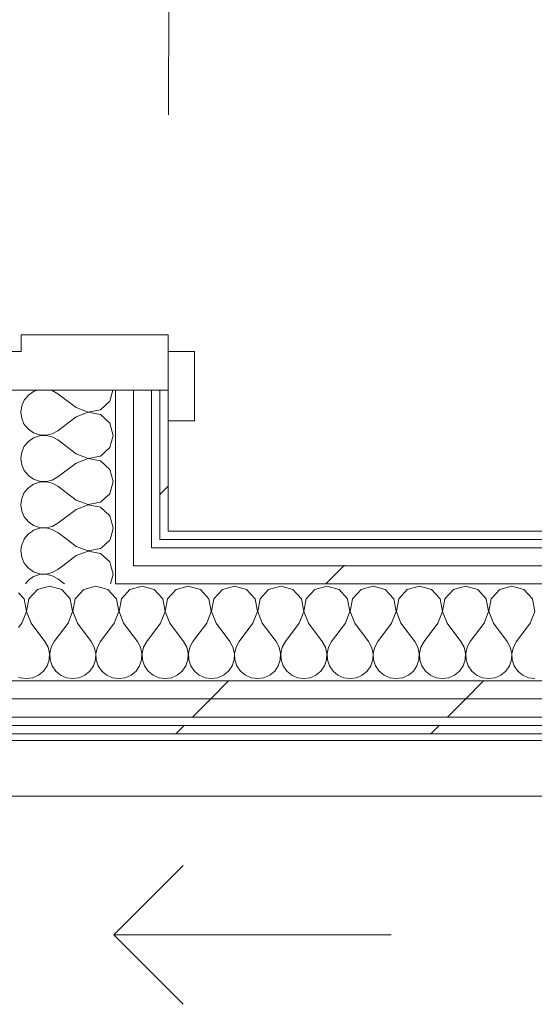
# Model space of a CAD drawing. Header units: millimetres. Extents: x -30280 to 19093, y -17460 to 4378.
# Tile 246 of 256: x 2662 to 3033, y -17460 to -16750. Entities that reach past the tile are written whole.
import ezdxf

# ---------------------------------------------------------------- set-up
doc = ezdxf.new("R2010")
doc.units = ezdxf.units.MM
doc.header["$MEASUREMENT"] = 0
doc.linetypes.add('Wipeout_Contour', pattern=[1000, 0, -1000])
for name, color, linetype in [('Nuevo_06_COT_Generals', 7, 'Continuous'), ('Nuevo_08_E_Envans secs', 7, 'Continuous'), ('Nuevo_12_FAÇ_Façana', 7, 'Continuous'), ('Nuevo_Puertas Archicad', 7, 'Continuous')]:
    doc.layers.add(name, color=color, linetype=linetype)
for name, color, linetype, lineweight in [('Nuevo_06_COT_Generals_Pluma_Nº__1', 7, 'Continuous', 5), ('Nuevo_08_E_Envans secs_Pluma_Nº__1', 7, 'Continuous', 5), ('Nuevo_12_FAÇ_Façana_Pluma_Nº__1', 7, 'Continuous', 5), ('Nuevo_Puertas Archicad_Pluma_Nº__1', 7, 'Continuous', 5)]:
    doc.layers.add(name, color=color, linetype=linetype, lineweight=lineweight)
for name, color, linetype, lineweight, true_color in [('Nuevo_08_E_Envans secs_Pluma_Nº__102', 7, 'Continuous', 5, 0xcccccc), ('Nuevo_08_E_Envans secs_Pluma_Nº__171', 171, 'Continuous', 13, 0xaaaaff), ('Nuevo_08_E_Envans secs_Pluma_Nº__177', 7, 'Continuous', 15, 0xf7e046), ('Nuevo_12_FAÇ_Façana_Pluma_Nº__102', 7, 'Continuous', 5, 0xcccccc), ('Nuevo_12_FAÇ_Façana_Pluma_Nº__171', 171, 'Continuous', 13, 0xaaaaff), ('Nuevo_12_FAÇ_Façana_Pluma_Nº__177', 7, 'Continuous', 15, 0xf7e046), ('Nuevo_Puertas Archicad_Pluma_Nº__3', 7, 'Continuous', 5, 0xa4a4a4)]:
    doc.layers.add(name, color=color, linetype=linetype, lineweight=lineweight, true_color=true_color)
doc.styles.add('Estilo_Generado_1', font='txt')
doc.dimstyles.new('Estilo_Generado__2', dxfattribs={"dimtxt": 100, "dimasz": 38, "dimexe": 0.18, "dimexo": 300, "dimgap": 0, "dimtad": 1, "dimlfac": 0.001, "dimzin": 0, "dimdsep": 46, "dimtxsty": 'Estilo_Generado_1', "dimblk": 'ARROWHEAD_2', "dimblk1": 'ARROWHEAD_2', "dimblk2": 'ARROWHEAD_2', "dimcen": 0.09, "dimclrd": 7, "dimclre": 7, "dimclrt": 7, "dimadec": 0, "dimazin": 0, "dimtfac": 1, "dimtdec": 4, "dimtmove": 0, "dimatfit": 3, "dimfxl": 0, "dimtolj": 1, "dimtzin": 0, "dimarcsym": 0})
pattern_1 = [(45, (0, 0), (-183.8478, 183.8478), [195, -65]), (45, (7e-14, 183.85), (-183.8478, 183.8478), [195, -65])]

# ---------------------------------------------------------------- blocks, each defined once
blk = doc.blocks.new('*X79')
at = {"layer": 'Nuevo_12_FAÇ_Façana_Pluma_Nº__102', "color": 254, "linetype": 'Continuous', "lineweight": 5, "true_color": 0xcccccc}
for p, q in [((2741.24, -17161.13), (2735.09, -17167.86)), ((2750, -17158.64), (2741.24, -17161.13)), ((2758.76, -17161.13), (2750, -17158.64)), ((2764.91, -17167.86), (2758.76, -17161.13)), ((2774.57, -17161.13), (2768.43, -17167.86)), ((2783.33, -17158.64), (2774.57, -17161.13)), ((2792.1, -17161.13), (2783.33, -17158.64)), ((2798.24, -17167.86), (2792.1, -17161.13)), ((2807.9, -17161.13), (2801.76, -17167.86)), ((2816.67, -17158.64), (2807.9, -17161.13)), ((2825.43, -17161.13), (2816.67, -17158.64)), ((2831.57, -17167.86), (2825.43, -17161.13)), ((2841.24, -17161.13), (2835.09, -17167.86)), ((2850, -17158.64), (2841.24, -17161.13)), ((2858.76, -17161.13), (2850, -17158.64)), ((2864.91, -17167.86), (2858.76, -17161.13)), ((2874.57, -17161.13), (2868.43, -17167.86)), ((2883.33, -17158.64), (2874.57, -17161.13)), ((2892.1, -17161.13), (2883.33, -17158.64)), ((2898.24, -17167.86), (2892.1, -17161.13)), ((2907.9, -17161.13), (2901.76, -17167.86)), ((2916.67, -17158.64), (2907.9, -17161.13)), ((2925.43, -17161.13), (2916.67, -17158.64)), ((2931.57, -17167.86), (2925.43, -17161.13)), ((2941.24, -17161.13), (2935.09, -17167.86)), ((2950, -17158.64), (2941.24, -17161.13)), ((2958.76, -17161.13), (2950, -17158.64)), ((2964.91, -17167.86), (2958.76, -17161.13)), ((2974.57, -17161.13), (2968.43, -17167.86)), ((2983.33, -17158.64), (2974.57, -17161.13)), ((2992.1, -17161.13), (2983.33, -17158.64)), ((2998.24, -17167.86), (2992.1, -17161.13)), ((3007.9, -17161.13), (3001.76, -17167.86)), ((3016.67, -17158.64), (3007.9, -17161.13)), ((3025.43, -17161.13), (3016.67, -17158.64)), ((3031.57, -17167.86), (3025.43, -17161.13)), ((2731.57, -17167.86), (2730.91, -17167.13)), ((2733.27, -17176.81), (2731.57, -17167.86)), ((2735.09, -17167.86), (2733.4, -17176.81)), ((2766.6, -17176.81), (2764.91, -17167.86)), ((2768.43, -17167.86), (2766.73, -17176.81)), ((2799.93, -17176.81), (2798.24, -17167.86)), ((2801.76, -17167.86), (2800.07, -17176.81)), ((2833.27, -17176.81), (2831.57, -17167.86)), ((2835.09, -17167.86), (2833.4, -17176.81)), ((2866.6, -17176.81), (2864.91, -17167.86)), ((2868.43, -17167.86), (2866.73, -17176.81)), ((2899.93, -17176.81), (2898.24, -17167.86)), ((2901.76, -17167.86), (2900.07, -17176.81)), ((2933.27, -17176.81), (2931.57, -17167.86)), ((2935.09, -17167.86), (2933.4, -17176.81)), ((2966.6, -17176.81), (2964.91, -17167.86)), ((2968.43, -17167.86), (2966.73, -17176.81)), ((2999.93, -17176.81), (2998.24, -17167.86)), ((3001.76, -17167.86), (3000.07, -17176.81)), ((3033.27, -17176.81), (3031.57, -17167.86)), ((2730.91, -17182.93), (2733.27, -17176.81)), ((2733.4, -17176.81), (2736.67, -17185.31)), ((2763.33, -17185.31), (2766.6, -17176.81)), ((2766.73, -17176.81), (2770, -17185.31)), ((2796.67, -17185.31), (2799.93, -17176.81)), ((2800.07, -17176.81), (2803.33, -17185.31)), ((2830, -17185.31), (2833.27, -17176.81)), ((2833.4, -17176.81), (2836.67, -17185.31)), ((2863.33, -17185.31), (2866.6, -17176.81)), ((2866.73, -17176.81), (2870, -17185.31)), ((2896.67, -17185.31), (2899.93, -17176.81)), ((2900.07, -17176.81), (2903.33, -17185.31)), ((2930, -17185.31), (2933.27, -17176.81)), ((2933.4, -17176.81), (2936.67, -17185.31)), ((2963.33, -17185.31), (2966.6, -17176.81)), ((2966.73, -17176.81), (2970, -17185.31)), ((2996.67, -17185.31), (2999.93, -17176.81)), ((3000.07, -17176.81), (3003.33, -17185.31)), ((3030, -17185.31), (3033.27, -17176.81)), ((2736.67, -17185.31), (2746.67, -17198.64)), ((2763.33, -17185.31), (2753.33, -17198.64)), ((2770, -17185.31), (2780, -17198.64)), ((2796.67, -17185.31), (2786.67, -17198.64)), ((2803.33, -17185.31), (2813.33, -17198.64)), ((2830, -17185.31), (2820, -17198.64)), ((2836.67, -17185.31), (2846.67, -17198.64)), ((2863.33, -17185.31), (2853.33, -17198.64)), ((2870, -17185.31), (2880, -17198.64)), ((2896.67, -17185.31), (2886.67, -17198.64)), ((2903.33, -17185.31), (2913.33, -17198.64)), ((2930, -17185.31), (2920, -17198.64)), ((2936.67, -17185.31), (2946.67, -17198.64)), ((2963.33, -17185.31), (2953.33, -17198.64)), ((2970, -17185.31), (2980, -17198.64)), ((2996.67, -17185.31), (2986.67, -17198.64)), ((3003.33, -17185.31), (3013.33, -17198.64)), ((3030, -17185.31), (3020, -17198.64)), ((2748.89, -17202.67), (2746.67, -17198.64)), ((2749.93, -17207.15), (2748.89, -17202.67)), ((2751.11, -17202.67), (2750.07, -17207.15)), ((2753.33, -17198.64), (2751.11, -17202.67)), ((2782.23, -17202.67), (2780, -17198.64)), ((2783.27, -17207.15), (2782.23, -17202.67)), ((2784.44, -17202.67), (2783.4, -17207.15)), ((2786.67, -17198.64), (2784.44, -17202.67)), ((2815.56, -17202.67), (2813.33, -17198.64)), ((2816.6, -17207.15), (2815.56, -17202.67)), ((2817.77, -17202.67), (2816.73, -17207.15)), ((2820, -17198.64), (2817.77, -17202.67)), ((2848.89, -17202.67), (2846.67, -17198.64)), ((2849.93, -17207.15), (2848.89, -17202.67)), ((2851.11, -17202.67), (2850.07, -17207.15)), ((2853.33, -17198.64), (2851.11, -17202.67)), ((2882.23, -17202.67), (2880, -17198.64)), ((2883.27, -17207.15), (2882.23, -17202.67)), ((2884.44, -17202.67), (2883.4, -17207.15)), ((2886.67, -17198.64), (2884.44, -17202.67)), ((2915.56, -17202.67), (2913.33, -17198.64)), ((2916.6, -17207.15), (2915.56, -17202.67)), ((2917.77, -17202.67), (2916.73, -17207.15)), ((2920, -17198.64), (2917.77, -17202.67)), ((2948.89, -17202.67), (2946.67, -17198.64)), ((2949.93, -17207.15), (2948.89, -17202.67)), ((2951.11, -17202.67), (2950.07, -17207.15)), ((2953.33, -17198.64), (2951.11, -17202.67)), ((2982.23, -17202.67), (2980, -17198.64)), ((2983.27, -17207.15), (2982.23, -17202.67)), ((2984.44, -17202.67), (2983.4, -17207.15)), ((2986.67, -17198.64), (2984.44, -17202.67)), ((3015.56, -17202.67), (3013.33, -17198.64)), ((3016.6, -17207.15), (3015.56, -17202.67)), ((3017.77, -17202.67), (3016.73, -17207.15)), ((3020, -17198.64), (3017.77, -17202.67)), ((2748.24, -17216.1), (2749.71, -17211.74)), ((2749.71, -17211.74), (2749.93, -17207.15)), ((2750.07, -17207.15), (2750.29, -17211.74)), ((2750.29, -17211.74), (2751.76, -17216.1)), ((2781.57, -17216.1), (2783.04, -17211.74)), ((2783.04, -17211.74), (2783.27, -17207.15)), ((2783.4, -17207.15), (2783.62, -17211.74)), ((2783.62, -17211.74), (2785.09, -17216.1)), ((2814.91, -17216.1), (2816.38, -17211.74)), ((2816.38, -17211.74), (2816.6, -17207.15)), ((2816.73, -17207.15), (2816.96, -17211.74)), ((2816.96, -17211.74), (2818.43, -17216.1)), ((2848.24, -17216.1), (2849.71, -17211.74)), ((2849.71, -17211.74), (2849.93, -17207.15)), ((2850.07, -17207.15), (2850.29, -17211.74)), ((2850.29, -17211.74), (2851.76, -17216.1)), ((2881.57, -17216.1), (2883.04, -17211.74)), ((2883.04, -17211.74), (2883.27, -17207.15)), ((2883.4, -17207.15), (2883.62, -17211.74)), ((2883.62, -17211.74), (2885.09, -17216.1)), ((2914.91, -17216.1), (2916.38, -17211.74)), ((2916.38, -17211.74), (2916.6, -17207.15)), ((2916.73, -17207.15), (2916.96, -17211.74)), ((2916.96, -17211.74), (2918.43, -17216.1)), ((2948.24, -17216.1), (2949.71, -17211.74)), ((2949.71, -17211.74), (2949.93, -17207.15)), ((2950.07, -17207.15), (2950.29, -17211.74)), ((2950.29, -17211.74), (2951.76, -17216.1)), ((2981.57, -17216.1), (2983.04, -17211.74)), ((2983.04, -17211.74), (2983.27, -17207.15)), ((2983.4, -17207.15), (2983.62, -17211.74)), ((2983.62, -17211.74), (2985.09, -17216.1)), ((3014.91, -17216.1), (3016.38, -17211.74)), ((3016.38, -17211.74), (3016.6, -17207.15)), ((3016.73, -17207.15), (3016.96, -17211.74)), ((3016.96, -17211.74), (3018.43, -17216.1)), ((2745.64, -17219.89), (2748.24, -17216.1)), ((2751.76, -17216.1), (2754.36, -17219.89)), ((2778.97, -17219.89), (2781.57, -17216.1)), ((2785.09, -17216.1), (2787.7, -17219.89)), ((2812.3, -17219.89), (2814.91, -17216.1)), ((2818.43, -17216.1), (2821.03, -17219.89)), ((2845.64, -17219.89), (2848.24, -17216.1)), ((2851.76, -17216.1), (2854.36, -17219.89)), ((2878.97, -17219.89), (2881.57, -17216.1)), ((2885.09, -17216.1), (2887.7, -17219.89)), ((2912.3, -17219.89), (2914.91, -17216.1)), ((2918.43, -17216.1), (2921.03, -17219.89)), ((2945.64, -17219.89), (2948.24, -17216.1)), ((2951.76, -17216.1), (2954.36, -17219.89)), ((2978.97, -17219.89), (2981.57, -17216.1)), ((2985.09, -17216.1), (2987.7, -17219.89)), ((3012.3, -17219.89), (3014.91, -17216.1)), ((3018.43, -17216.1), (3021.03, -17219.89)), ((2730.91, -17224.97), (2733.33, -17225.31)), ((2733.33, -17225.31), (2737.89, -17224.67)), ((2737.89, -17224.67), (2742.1, -17222.82)), ((2742.1, -17222.82), (2745.64, -17219.89)), ((2754.36, -17219.89), (2757.9, -17222.82)), ((2757.9, -17222.82), (2762.11, -17224.67)), ((2762.11, -17224.67), (2766.67, -17225.31)), ((2766.67, -17225.31), (2771.22, -17224.67)), ((2771.22, -17224.67), (2775.43, -17222.82)), ((2775.43, -17222.82), (2778.97, -17219.89)), ((2787.7, -17219.89), (2791.24, -17222.82)), ((2791.24, -17222.82), (2795.45, -17224.67)), ((2795.45, -17224.67), (2800, -17225.31)), ((2800, -17225.31), (2804.55, -17224.67)), ((2804.55, -17224.67), (2808.76, -17222.82)), ((2808.76, -17222.82), (2812.3, -17219.89)), ((2821.03, -17219.89), (2824.57, -17222.82)), ((2824.57, -17222.82), (2828.78, -17224.67)), ((2828.78, -17224.67), (2833.33, -17225.31)), ((2833.33, -17225.31), (2837.89, -17224.67)), ((2837.89, -17224.67), (2842.1, -17222.82)), ((2842.1, -17222.82), (2845.64, -17219.89)), ((2854.36, -17219.89), (2857.9, -17222.82)), ((2857.9, -17222.82), (2862.11, -17224.67)), ((2862.11, -17224.67), (2866.67, -17225.31)), ((2866.67, -17225.31), (2871.22, -17224.67)), ((2871.22, -17224.67), (2875.43, -17222.82)), ((2875.43, -17222.82), (2878.97, -17219.89)), ((2887.7, -17219.89), (2891.24, -17222.82)), ((2891.24, -17222.82), (2895.45, -17224.67)), ((2895.45, -17224.67), (2900, -17225.31)), ((2900, -17225.31), (2904.55, -17224.67)), ((2904.55, -17224.67), (2908.76, -17222.82)), ((2908.76, -17222.82), (2912.3, -17219.89)), ((2921.03, -17219.89), (2924.57, -17222.82)), ((2924.57, -17222.82), (2928.78, -17224.67)), ((2928.78, -17224.67), (2933.33, -17225.31)), ((2933.33, -17225.31), (2937.89, -17224.67)), ((2937.89, -17224.67), (2942.1, -17222.82)), ((2942.1, -17222.82), (2945.64, -17219.89)), ((2954.36, -17219.89), (2957.9, -17222.82)), ((2957.9, -17222.82), (2962.11, -17224.67)), ((2962.11, -17224.67), (2966.67, -17225.31)), ((2966.67, -17225.31), (2971.22, -17224.67)), ((2971.22, -17224.67), (2975.43, -17222.82)), ((2975.43, -17222.82), (2978.97, -17219.89)), ((2987.7, -17219.89), (2991.24, -17222.82)), ((2991.24, -17222.82), (2995.45, -17224.67)), ((2995.45, -17224.67), (3000, -17225.31)), ((3000, -17225.31), (3004.55, -17224.67)), ((3004.55, -17224.67), (3008.76, -17222.82)), ((3008.76, -17222.82), (3012.3, -17219.89)), ((3021.03, -17219.89), (3024.57, -17222.82)), ((3024.57, -17222.82), (3028.78, -17224.67)), ((3028.78, -17224.67), (3033.33, -17225.31))]:
    blk.add_line(p, q, dxfattribs=at)
blk = doc.blocks.new('*X81')
at = {"layer": 'Nuevo_12_FAÇ_Façana_Pluma_Nº__102', "color": 254, "linetype": 'Continuous', "lineweight": 5, "true_color": 0xcccccc}
for p, q in [((2674.57, -17161.13), (2668.43, -17167.86)), ((2683.33, -17158.64), (2674.57, -17161.13)), ((2692.1, -17161.13), (2683.33, -17158.64)), ((2698.24, -17167.86), (2692.1, -17161.13)), ((2707.9, -17161.13), (2701.76, -17167.86)), ((2716.67, -17158.64), (2707.9, -17161.13)), ((2725.43, -17161.13), (2716.67, -17158.64)), ((2730.91, -17167.13), (2725.43, -17161.13)), ((2664.91, -17167.86), (2660.91, -17163.48)), ((2666.6, -17176.81), (2664.91, -17167.86)), ((2668.43, -17167.86), (2666.73, -17176.81)), ((2699.93, -17176.81), (2698.24, -17167.86)), ((2701.76, -17167.86), (2700.07, -17176.81)), ((2663.33, -17185.31), (2666.6, -17176.81)), ((2666.73, -17176.81), (2670, -17185.31)), ((2696.67, -17185.31), (2699.93, -17176.81)), ((2700.07, -17176.81), (2703.33, -17185.31)), ((2730, -17185.31), (2730.91, -17182.93)), ((2663.33, -17185.31), (2660.91, -17188.54)), ((2670, -17185.31), (2680, -17198.64)), ((2696.67, -17185.31), (2686.67, -17198.64)), ((2703.33, -17185.31), (2713.33, -17198.64)), ((2730, -17185.31), (2720, -17198.64)), ((2682.23, -17202.67), (2680, -17198.64)), ((2683.27, -17207.15), (2682.23, -17202.67)), ((2684.44, -17202.67), (2683.4, -17207.15)), ((2686.67, -17198.64), (2684.44, -17202.67)), ((2715.56, -17202.67), (2713.33, -17198.64)), ((2716.6, -17207.15), (2715.56, -17202.67)), ((2717.77, -17202.67), (2716.73, -17207.15)), ((2720, -17198.64), (2717.77, -17202.67)), ((2681.57, -17216.1), (2683.04, -17211.74)), ((2683.04, -17211.74), (2683.27, -17207.15)), ((2683.4, -17207.15), (2683.62, -17211.74)), ((2683.62, -17211.74), (2685.09, -17216.1)), ((2714.91, -17216.1), (2716.38, -17211.74)), ((2716.38, -17211.74), (2716.6, -17207.15)), ((2716.73, -17207.15), (2716.96, -17211.74)), ((2716.96, -17211.74), (2718.43, -17216.1)), ((2678.97, -17219.89), (2681.57, -17216.1)), ((2685.09, -17216.1), (2687.7, -17219.89)), ((2712.3, -17219.89), (2714.91, -17216.1)), ((2718.43, -17216.1), (2721.03, -17219.89)), ((2660.91, -17224.15), (2662.11, -17224.67)), ((2662.11, -17224.67), (2666.67, -17225.31)), ((2666.67, -17225.31), (2671.22, -17224.67)), ((2671.22, -17224.67), (2675.43, -17222.82)), ((2675.43, -17222.82), (2678.97, -17219.89)), ((2687.7, -17219.89), (2691.24, -17222.82)), ((2691.24, -17222.82), (2695.45, -17224.67)), ((2695.45, -17224.67), (2700, -17225.31)), ((2700, -17225.31), (2704.55, -17224.67)), ((2704.55, -17224.67), (2708.76, -17222.82)), ((2708.76, -17222.82), (2712.3, -17219.89)), ((2721.03, -17219.89), (2724.57, -17222.82)), ((2724.57, -17222.82), (2728.78, -17224.67)), ((2728.78, -17224.67), (2730.91, -17224.97))]:
    blk.add_line(p, q, dxfattribs=at)
blk = doc.blocks.new('Puerta Corredera Exterior 27_2')
at = {"layer": 'Nuevo_Puertas Archicad', "linetype": 'Continuous', "lineweight": 0, "true_color": 0xffffff}
h = blk.add_hatch(dxfattribs=at)
h.set_pattern_fill('Hormigón_en_Masa_0001', style=0, pattern_type=2)
h.set_pattern_definition([(0, (0, 0), (0, 779.42), [48.75, -401.25]), (0, (225, 389.7), (0, 779.42), [48.75, -401.25]), (60, (0, 0), (-675, 389.7), [48.75, -401.25]), (60, (450, 0), (-675, 389.7), [48.75, -401.25]), (120, (48.75, 0), (675, 389.7), [48.75, -401.25]), (120, (498.75, 0), (675, 389.7), [48.75, -401.25]), (0, (0, 75), (0, 150), [0, -150, 0, -225]), (45, (75, 75), (-106.066, 106.066), [0, -112.5, 0, -187.5])])
h.paths.add_polyline_path([(460.2, 45), (460.2, 5), (2560.2, 5), (2560.2, 45)])
at = {"layer": 'Nuevo_Puertas Archicad_Pluma_Nº__1', "color": 7, "linetype": 'Continuous', "lineweight": 5}
for p, q in [((460.2, 45), (2560.2, 45)), ((2560.2, 5), (460.2, 5))]:
    blk.add_line(p, q, dxfattribs=at)
at = {"layer": 'Nuevo_Puertas Archicad_Pluma_Nº__3', "color": 253, "linetype": 'Continuous', "lineweight": 5, "true_color": 0xa4a4a4}
for p, q in [((1710.2, 145), (1660.2, 195)), ((1510.2, 145), (1710.2, 145)), ((1710.2, 145), (1660.2, 95))]:
    blk.add_line(p, q, dxfattribs=at)
blk = doc.blocks.new('Muro_60_1', base_point=(5828.89, -17264.98))
at = {"color": 254, "linetype": 'Wipeout_Contour', "lineweight": 0, "ltscale": 69597.473631}
blk.add_wipeout([(2768.91, -17118.98), (2768.91, -17124.98), (3389.84, -17124.98), (3389.84, -17118.98)], dxfattribs=at).dxf.layer = 'Nuevo_12_FAÇ_Façana'
at = {"color": 254, "linetype": 'Wipeout_Contour', "lineweight": 0, "ltscale": 69654.667037}
blk.add_wipeout([(2756.91, -17143.98), (3389.84, -17143.98), (3389.84, -17130.98), (2756.91, -17130.98)], dxfattribs=at).dxf.layer = 'Nuevo_12_FAÇ_Façana'
at = {"color": 254, "linetype": 'Wipeout_Contour', "lineweight": 0, "ltscale": 69742.432847}
blk.add_wipeout([(778.89, -17258.98), (778.89, -17264.98), (3389.84, -17264.98), (3389.84, -17258.98)], dxfattribs=at).dxf.layer = 'Nuevo_12_FAÇ_Façana'
at = {"layer": 'Nuevo_12_FAÇ_Façana_Pluma_Nº__171', "linetype": 'Continuous', "lineweight": 13, "true_color": 0xaaaaff}
h = blk.add_hatch(dxfattribs=at)
h.set_pattern_fill('Panellat_HPL_0001', color=161, style=0, pattern_type=2)
h.set_pattern_definition(pattern_1)
h.paths.add_polyline_path([(2768.91, -17118.98), (2768.91, -17124.98), (3389.84, -17124.98), (3389.84, -17118.98)])
h = blk.add_hatch(dxfattribs=at)
h.set_pattern_fill('Panellat_HPL_0001', color=161, style=0, pattern_type=2)
h.set_pattern_definition(pattern_1)
h.paths.add_polyline_path([(778.89, -17258.98), (778.89, -17264.98), (3389.84, -17264.98), (3389.84, -17258.98)])
at = {"layer": 'Nuevo_12_FAÇ_Façana_Pluma_Nº__177', "linetype": 'Continuous', "lineweight": 15, "true_color": 0xf7e046}
h = blk.add_hatch(dxfattribs=at)
h.set_pattern_fill('Panellat_HPL_0001', color=53, style=0, pattern_type=2)
h.set_pattern_definition(pattern_1)
h.paths.add_polyline_path([(2756.91, -17143.98), (3389.84, -17143.98), (3389.84, -17130.98), (2756.91, -17130.98)])
at = {"layer": 'Nuevo_12_FAÇ_Façana_Pluma_Nº__1', "color": 7, "linetype": 'Continuous', "lineweight": 5}
blk.add_line((3389.84, -17258.98), (778.89, -17258.98), dxfattribs=at)
at = {"layer": 'Nuevo_12_FAÇ_Façana_Pluma_Nº__1', "color": 7, "linetype": 'Continuous', "lineweight": 5, "flags": 128}
blk.add_lwpolyline([(778.89, -17264.98), (3389.84, -17264.98)], dxfattribs=at)
at = {"color": 254, "linetype": 'Wipeout_Contour', "lineweight": 0, "ltscale": 69375.769284}
blk.add_wipeout([(2762.91, -17124.98), (2768.91, -17124.98), (2768.91, -17118.98), (2762.91, -17118.98)], dxfattribs=at).dxf.layer = 'Nuevo_12_FAÇ_Façana'
at = {"color": 254, "linetype": 'Wipeout_Contour', "lineweight": 0, "ltscale": 69427.128763}
blk.add_wipeout([(2743.91, -17143.98), (2756.91, -17143.98), (2756.91, -17130.98), (2743.91, -17130.98)], dxfattribs=at).dxf.layer = 'Nuevo_12_FAÇ_Façana'
at = {"layer": 'Nuevo_12_FAÇ_Façana_Pluma_Nº__171', "linetype": 'Continuous', "lineweight": 13, "true_color": 0xaaaaff}
h = blk.add_hatch(dxfattribs=at)
h.set_pattern_fill('Panellat_HPL_0001', color=161, style=0, pattern_type=2)
h.set_pattern_definition(pattern_1)
h.paths.add_polyline_path([(2762.91, -17124.98), (2768.91, -17124.98), (2768.91, -17118.98), (2762.91, -17118.98)])
at = {"layer": 'Nuevo_12_FAÇ_Façana_Pluma_Nº__177', "linetype": 'Continuous', "lineweight": 15, "true_color": 0xf7e046}
h = blk.add_hatch(dxfattribs=at)
h.set_pattern_fill('Panellat_HPL_0001', color=53, style=0, pattern_type=2)
h.set_pattern_definition(pattern_1)
h.paths.add_polyline_path([(2743.91, -17143.98), (2756.91, -17143.98), (2756.91, -17130.98), (2743.91, -17130.98)])
at = {"layer": 'Nuevo_12_FAÇ_Façana_Pluma_Nº__1', "color": 7, "linetype": 'Continuous', "lineweight": 5}
for p, q in [((2762.91, -17124.98), (2762.91, -17118.98)), ((2756.91, -17130.98), (2756.91, -17124.98)), ((3389.84, -17124.98), (2762.91, -17124.98)), ((3389.84, -17130.98), (2756.91, -17130.98))]:
    blk.add_line(p, q, dxfattribs=at)
at = {"layer": 'Nuevo_12_FAÇ_Façana_Pluma_Nº__1', "color": 7, "linetype": 'Continuous', "lineweight": 5, "flags": 128}
blk.add_lwpolyline([(3389.84, -17118.98), (2768.91, -17118.98)], dxfattribs=at)
at = {"color": 254, "linetype": 'Wipeout_Contour', "lineweight": 0, "ltscale": 69701.726453}
blk.add_wipeout([(2743.91, -17156.98), (3389.84, -17156.98), (3389.84, -17143.98), (2743.91, -17143.98)], dxfattribs=at).dxf.layer = 'Nuevo_12_FAÇ_Façana'
at = {"layer": 'Nuevo_12_FAÇ_Façana_Pluma_Nº__177', "linetype": 'Continuous', "lineweight": 15, "true_color": 0xf7e046}
h = blk.add_hatch(dxfattribs=at)
h.set_pattern_fill('Panellat_HPL_0001', color=53, style=0, pattern_type=2)
h.set_pattern_definition(pattern_1)
h.paths.add_polyline_path([(2743.91, -17156.98), (3389.84, -17156.98), (3389.84, -17143.98), (2743.91, -17143.98)])
at = {"color": 254, "linetype": 'Wipeout_Contour', "lineweight": 0, "ltscale": 69470.257191}
blk.add_wipeout([(2730.91, -17156.98), (2743.91, -17156.98), (2743.91, -17143.98), (2730.91, -17143.98)], dxfattribs=at).dxf.layer = 'Nuevo_12_FAÇ_Façana'
at = {"layer": 'Nuevo_12_FAÇ_Façana_Pluma_Nº__177', "linetype": 'Continuous', "lineweight": 15, "true_color": 0xf7e046}
h = blk.add_hatch(dxfattribs=at)
h.set_pattern_fill('Panellat_HPL_0001', color=53, style=0, pattern_type=2)
h.set_pattern_definition(pattern_1)
h.paths.add_polyline_path([(2730.91, -17156.98), (2743.91, -17156.98), (2743.91, -17143.98), (2730.91, -17143.98)])
at = {"layer": 'Nuevo_12_FAÇ_Façana_Pluma_Nº__1', "color": 7, "linetype": 'Continuous', "lineweight": 5}
for p, q in [((2743.91, -17143.98), (2743.91, -17130.98)), ((2730.91, -17156.98), (2730.91, -17143.98)), ((3389.84, -17143.98), (2743.91, -17143.98)), ((3389.84, -17156.98), (2730.91, -17156.98))]:
    blk.add_line(p, q, dxfattribs=at)
at = {"layer": 'Nuevo_12_FAÇ_Façana', "color": 7, "lineweight": 20}
for name in ['*X81', '*X79']:
    blk.add_blockref(name, (0, 0), dxfattribs=at)
at = {"color": 254, "linetype": 'Wipeout_Contour', "lineweight": 0, "ltscale": 69629.560985}
blk.add_wipeout([(778.89, -17226.98), (778.89, -17239.98), (3389.84, -17239.98), (3389.84, -17226.98)], dxfattribs=at).dxf.layer = 'Nuevo_12_FAÇ_Façana'
at = {"layer": 'Nuevo_12_FAÇ_Façana_Pluma_Nº__177', "linetype": 'Continuous', "lineweight": 15, "true_color": 0xf7e046}
h = blk.add_hatch(dxfattribs=at)
h.set_pattern_fill('Panellat_HPL_0001', color=53, style=0, pattern_type=2)
h.set_pattern_definition(pattern_1)
h.paths.add_polyline_path([(778.89, -17226.98), (778.89, -17239.98), (3389.84, -17239.98), (3389.84, -17226.98)])
at = {"layer": 'Nuevo_12_FAÇ_Façana_Pluma_Nº__1', "color": 7, "linetype": 'Continuous', "lineweight": 5}
blk.add_line((3389.84, -17226.98), (778.89, -17226.98), dxfattribs=at)
at = {"color": 254, "linetype": 'Wipeout_Contour', "lineweight": 0, "ltscale": 69681.046029}
blk.add_wipeout([(778.89, -17239.98), (778.89, -17252.98), (3389.84, -17252.98), (3389.84, -17239.98)], dxfattribs=at).dxf.layer = 'Nuevo_12_FAÇ_Façana'
at = {"layer": 'Nuevo_12_FAÇ_Façana_Pluma_Nº__177', "linetype": 'Continuous', "lineweight": 15, "true_color": 0xf7e046}
h = blk.add_hatch(dxfattribs=at)
h.set_pattern_fill('Panellat_HPL_0001', color=53, style=0, pattern_type=2)
h.set_pattern_definition(pattern_1)
h.paths.add_polyline_path([(778.89, -17239.98), (778.89, -17252.98), (3389.84, -17252.98), (3389.84, -17239.98)])
at = {"layer": 'Nuevo_12_FAÇ_Façana_Pluma_Nº__1', "color": 7, "linetype": 'Continuous', "lineweight": 5}
for p, q in [((3389.84, -17239.98), (778.89, -17239.98)), ((3389.84, -17252.98), (778.89, -17252.98))]:
    blk.add_line(p, q, dxfattribs=at)
at = {"layer": 'Nuevo_Puertas Archicad', "color": 253, "linetype": 'Continuous', "lineweight": 5, "true_color": 0xa4a4a6, "zscale": 1000, "rotation": 180}
blk.add_blockref('Puerta Corredera Exterior 27_2', (4439.84, -17264.98), dxfattribs=at)
blk = doc.blocks.new('*X133')
at = {"layer": 'Nuevo_08_E_Envans secs_Pluma_Nº__102', "color": 254, "linetype": 'Continuous', "lineweight": 5, "true_color": 0xcccccc}
for p, q in [((2670.99, -17118.98), (2668, -17121.03)), ((2689.25, -17120), (2687.39, -17118.98)), ((2695.88, -17124.98), (2689.25, -17120)), ((2726.89, -17124.98), (2728.59, -17118.98)), ((2665.07, -17124.57), (2664.89, -17124.98)), ((2668, -17121.03), (2665.07, -17124.57))]:
    blk.add_line(p, q, dxfattribs=at)
blk = doc.blocks.new('*X134')
at = {"layer": 'Nuevo_08_E_Envans secs_Pluma_Nº__102', "color": 254, "linetype": 'Continuous', "lineweight": 5, "true_color": 0xcccccc}
for p, q in [((2664.89, -17124.98), (2663.21, -17128.78)), ((2702.58, -17130), (2695.88, -17124.98)), ((2720.69, -17130.98), (2726.76, -17125.43)), ((2726.76, -17125.43), (2726.89, -17124.98)), ((2663.21, -17128.78), (2662.91, -17130.98)), ((2702.58, -17130), (2705.12, -17130.98))]:
    blk.add_line(p, q, dxfattribs=at)
blk = doc.blocks.new('*X135')
at = {"layer": 'Nuevo_08_E_Envans secs_Pluma_Nº__102', "color": 254, "linetype": 'Continuous', "lineweight": 5, "true_color": 0xcccccc}
for p, q in [((2662.91, -17130.98), (2662.58, -17133.33)), ((2662.58, -17133.33), (2663.21, -17137.89)), ((2711.08, -17133.4), (2702.58, -17136.67)), ((2705.12, -17130.98), (2711.08, -17133.27)), ((2711.08, -17133.27), (2720.03, -17131.57)), ((2720.03, -17135.09), (2711.08, -17133.4)), ((2720.03, -17131.57), (2720.69, -17130.98)), ((2663.21, -17137.89), (2665.07, -17142.1)), ((2702.58, -17136.67), (2692.83, -17143.98)), ((2726.76, -17141.24), (2720.03, -17135.09)), ((2727.53, -17143.98), (2726.76, -17141.24)), ((2665.07, -17142.1), (2666.63, -17143.98))]:
    blk.add_line(p, q, dxfattribs=at)
blk = doc.blocks.new('*X136')
at = {"layer": 'Nuevo_08_E_Envans secs_Pluma_Nº__102', "color": 254, "linetype": 'Continuous', "lineweight": 5, "true_color": 0xcccccc}
for p, q in [((2666.63, -17143.98), (2668, -17145.64)), ((2668, -17145.64), (2671.79, -17148.24)), ((2671.79, -17148.24), (2676.15, -17149.71)), ((2685.22, -17148.89), (2689.25, -17146.67)), ((2692.83, -17143.98), (2689.25, -17146.67)), ((2729.25, -17150), (2727.53, -17143.98)), ((2668, -17154.36), (2665.84, -17156.98)), ((2671.79, -17151.76), (2668, -17154.36)), ((2676.15, -17150.29), (2671.79, -17151.76)), ((2676.15, -17149.71), (2680.74, -17149.93)), ((2680.74, -17150.07), (2676.15, -17150.29)), ((2680.74, -17149.93), (2685.22, -17148.89)), ((2685.22, -17151.11), (2680.74, -17150.07)), ((2689.25, -17153.33), (2685.22, -17151.11)), ((2694.1, -17156.98), (2689.25, -17153.33)), ((2727.26, -17156.98), (2729.25, -17150))]:
    blk.add_line(p, q, dxfattribs=at)
blk = doc.blocks.new('*X141')
at = {"layer": 'Nuevo_08_E_Envans secs_Pluma_Nº__102', "color": 254, "linetype": 'Continuous', "lineweight": 5, "true_color": 0xcccccc}
for p, q in [((2671.79, -17018.43), (2668, -17021.03)), ((2674.61, -17017.48), (2671.79, -17018.43)), ((2685.22, -17017.77), (2683.94, -17017.48)), ((2689.25, -17020), (2685.22, -17017.77)), ((2702.58, -17030), (2689.25, -17020)), ((2726.76, -17025.43), (2729.02, -17017.48)), ((2665.07, -17024.57), (2663.21, -17028.78)), ((2668, -17021.03), (2665.07, -17024.57)), ((2720.03, -17031.57), (2726.76, -17025.43)), ((2663.21, -17028.78), (2662.58, -17033.33)), ((2662.58, -17033.33), (2663.21, -17037.89)), ((2702.58, -17030), (2711.08, -17033.27)), ((2711.08, -17033.4), (2702.58, -17036.67)), ((2711.08, -17033.27), (2720.03, -17031.57)), ((2720.03, -17035.09), (2711.08, -17033.4)), ((2663.21, -17037.89), (2665.07, -17042.1)), ((2665.07, -17042.1), (2668, -17045.64)), ((2702.58, -17036.67), (2689.25, -17046.67)), ((2726.76, -17041.24), (2720.03, -17035.09)), ((2729.25, -17050), (2726.76, -17041.24)), ((2668, -17045.64), (2671.79, -17048.24)), ((2671.79, -17048.24), (2676.15, -17049.71)), ((2680.74, -17049.93), (2685.22, -17048.89)), ((2685.22, -17048.89), (2689.25, -17046.67)), ((2668, -17054.36), (2665.07, -17057.9)), ((2671.79, -17051.76), (2668, -17054.36)), ((2676.15, -17050.29), (2671.79, -17051.76)), ((2676.15, -17049.71), (2680.74, -17049.93)), ((2680.74, -17050.07), (2676.15, -17050.29)), ((2685.22, -17051.11), (2680.74, -17050.07)), ((2689.25, -17053.33), (2685.22, -17051.11)), ((2702.58, -17063.33), (2689.25, -17053.33)), ((2726.76, -17058.76), (2729.25, -17050)), ((2663.21, -17062.11), (2662.58, -17066.67)), ((2665.07, -17057.9), (2663.21, -17062.11)), ((2702.58, -17063.33), (2711.08, -17066.6)), ((2720.03, -17064.91), (2726.76, -17058.76)), ((2662.58, -17066.67), (2663.21, -17071.22)), ((2702.58, -17070), (2689.25, -17080)), ((2711.08, -17066.73), (2702.58, -17070)), ((2711.08, -17066.6), (2720.03, -17064.91)), ((2720.03, -17068.43), (2711.08, -17066.73)), ((2726.76, -17074.57), (2720.03, -17068.43)), ((2663.21, -17071.22), (2665.07, -17075.43)), ((2665.07, -17075.43), (2668, -17078.97)), ((2729.25, -17083.33), (2726.76, -17074.57)), ((2668, -17078.97), (2671.79, -17081.57)), ((2671.79, -17081.57), (2676.15, -17083.04)), ((2676.15, -17083.62), (2671.79, -17085.09)), ((2676.15, -17083.04), (2680.74, -17083.27)), ((2680.74, -17083.4), (2676.15, -17083.62)), ((2680.74, -17083.27), (2685.22, -17082.23)), ((2685.22, -17084.44), (2680.74, -17083.4)), ((2685.22, -17082.23), (2689.25, -17080)), ((2689.25, -17086.67), (2685.22, -17084.44)), ((2726.76, -17092.1), (2729.25, -17083.33)), ((2665.07, -17091.24), (2663.21, -17095.45)), ((2668, -17087.7), (2665.07, -17091.24)), ((2671.79, -17085.09), (2668, -17087.7)), ((2702.58, -17096.67), (2689.25, -17086.67)), ((2663.21, -17095.45), (2662.58, -17100)), ((2702.58, -17096.67), (2711.08, -17099.93)), ((2711.08, -17099.93), (2720.03, -17098.24)), ((2720.03, -17098.24), (2726.76, -17092.1)), ((2662.58, -17100), (2663.21, -17104.55)), ((2663.21, -17104.55), (2665.07, -17108.76)), ((2702.58, -17103.33), (2689.25, -17113.33)), ((2711.08, -17100.07), (2702.58, -17103.33)), ((2720.03, -17101.76), (2711.08, -17100.07)), ((2726.76, -17107.9), (2720.03, -17101.76)), ((2665.07, -17108.76), (2668, -17112.3)), ((2668, -17112.3), (2671.79, -17114.91)), ((2729.25, -17116.67), (2726.76, -17107.9)), ((2671.79, -17118.43), (2670.99, -17118.98)), ((2671.79, -17114.91), (2676.15, -17116.38)), ((2676.15, -17116.96), (2671.79, -17118.43)), ((2676.15, -17116.38), (2680.74, -17116.6)), ((2680.74, -17116.73), (2676.15, -17116.96)), ((2680.74, -17116.6), (2685.22, -17115.56)), ((2685.22, -17117.77), (2680.74, -17116.73)), ((2685.22, -17115.56), (2689.25, -17113.33)), ((2687.39, -17118.98), (2685.22, -17117.77)), ((2728.59, -17118.98), (2729.25, -17116.67))]:
    blk.add_line(p, q, dxfattribs=at)
blk = doc.blocks.new('Puerta 27_7')
at = {"layer": 'Nuevo_Puertas Archicad_Pluma_Nº__1', "color": 7, "linetype": 'Continuous', "lineweight": 5}
for p, q in [((522, 0), (522, -40)), ((550, -146), (550, 0)), ((522, -40), (510, -40)), ((510, -40), (510, -146)), ((550, -38), (550, -108)), ((550, -38), (550, -108)), ((550, -108), (550, -121)), ((550, -108), (550, -121)), ((550, -121), (550, -134)), ((550, -121), (550, -134)), ((550, -134), (550, -140)), ((550, -134), (550, -140)), ((550, -140), (550, -146)), ((550, -140), (550, -146)), ((510, -146), (550, -146)), ((522, -146), (572, -146)), ((522, -165), (522, -146)), ((550, -146), (572, -146)), ((550, -146), (572, -146)), ((572, -146), (572, -165)), ((572, -165), (522, -165))]:
    blk.add_line(p, q, dxfattribs=at)
blk = doc.blocks.new('Muro_64_1', base_point=(2622.91, -17264.98))
at = {"layer": 'Nuevo_08_E_Envans secs', "color": 7, "lineweight": 20}
blk.add_blockref('*X134', (0, 0), dxfattribs=at)
at = {"color": 254, "linetype": 'Wipeout_Contour', "lineweight": 0, "ltscale": 69163.538736}
blk.add_wipeout([(2762.91, -17118.98), (2768.91, -17118.98), (2768.91, -17017.48), (2762.91, -17017.48)], dxfattribs=at).dxf.layer = 'Nuevo_08_E_Envans secs'
at = {"color": 254, "linetype": 'Wipeout_Contour', "lineweight": 0, "ltscale": 69365.912682}
blk.add_wipeout([(2743.91, -17124.98), (2756.91, -17124.98), (2756.91, -17118.98), (2743.91, -17118.98)], dxfattribs=at).dxf.layer = 'Nuevo_08_E_Envans secs'
at = {"layer": 'Nuevo_08_E_Envans secs_Pluma_Nº__171', "linetype": 'Continuous', "lineweight": 13, "true_color": 0xaaaaff}
h = blk.add_hatch(dxfattribs=at)
h.set_pattern_fill('Panellat_HPL_0001', color=161, style=0, pattern_type=2)
h.set_pattern_definition(pattern_1)
h.paths.add_polyline_path([(2762.91, -17118.98), (2768.91, -17118.98), (2768.91, -17017.48), (2762.91, -17017.48)])
at = {"layer": 'Nuevo_08_E_Envans secs_Pluma_Nº__177', "linetype": 'Continuous', "lineweight": 15, "true_color": 0xf7e046}
h = blk.add_hatch(dxfattribs=at)
h.set_pattern_fill('Panellat_HPL_0001', color=53, style=0, pattern_type=2)
h.set_pattern_definition(pattern_1)
h.paths.add_polyline_path([(2743.91, -17124.98), (2756.91, -17124.98), (2756.91, -17118.98), (2743.91, -17118.98)])
at = {"layer": 'Nuevo_08_E_Envans secs_Pluma_Nº__1', "color": 7, "linetype": 'Continuous', "lineweight": 5}
for p, q in [((2762.91, -17118.98), (2762.91, -17017.48)), ((2762.91, -17017.48), (2768.91, -17017.48)), ((2768.91, -17017.48), (2768.91, -17039.48))]:
    blk.add_line(p, q, dxfattribs=at)
at = {"layer": 'Nuevo_08_E_Envans secs_Pluma_Nº__1', "color": 7, "linetype": 'Continuous', "lineweight": 5, "flags": 128}
blk.add_lwpolyline([(2768.91, -17118.98), (2768.91, -17017.48)], dxfattribs=at)
at = {"layer": 'Nuevo_12_FAÇ_Façana_Pluma_Nº__1', "color": 7, "linetype": 'Continuous', "lineweight": 5}
blk.add_line((2762.91, -17124.98), (2762.91, -17118.98), dxfattribs=at)
at = {"color": 254, "linetype": 'Wipeout_Contour', "lineweight": 0, "ltscale": 69357.684322}
blk.add_wipeout([(2730.91, -17124.98), (2743.91, -17124.98), (2743.91, -17118.98), (2730.91, -17118.98)], dxfattribs=at).dxf.layer = 'Nuevo_08_E_Envans secs'
at = {"layer": 'Nuevo_08_E_Envans secs_Pluma_Nº__177', "linetype": 'Continuous', "lineweight": 15, "true_color": 0xf7e046}
h = blk.add_hatch(dxfattribs=at)
h.set_pattern_fill('Panellat_HPL_0001', color=53, style=0, pattern_type=2)
h.set_pattern_definition(pattern_1)
h.paths.add_polyline_path([(2730.91, -17124.98), (2743.91, -17124.98), (2743.91, -17118.98), (2730.91, -17118.98)])
at = {"layer": 'Nuevo_08_E_Envans secs', "color": 7, "lineweight": 20}
blk.add_blockref('*X133', (0, 0), dxfattribs=at)
at = {"color": 254, "linetype": 'Wipeout_Contour', "lineweight": 0, "ltscale": 69153.651791}
blk.add_wipeout([(2743.91, -17118.98), (2756.91, -17118.98), (2756.91, -17017.48), (2743.91, -17017.48)], dxfattribs=at).dxf.layer = 'Nuevo_08_E_Envans secs'
at = {"color": 254, "linetype": 'Wipeout_Contour', "lineweight": 0, "ltscale": 69389.609003}
blk.add_wipeout([(2743.91, -17130.98), (2756.91, -17130.98), (2756.91, -17124.98), (2743.91, -17124.98)], dxfattribs=at).dxf.layer = 'Nuevo_08_E_Envans secs'
at = {"layer": 'Nuevo_08_E_Envans secs_Pluma_Nº__177', "linetype": 'Continuous', "lineweight": 15, "true_color": 0xf7e046}
h = blk.add_hatch(dxfattribs=at)
h.set_pattern_fill('Panellat_HPL_0001', color=53, style=0, pattern_type=2)
h.set_pattern_definition(pattern_1)
h.paths.add_polyline_path([(2743.91, -17118.98), (2756.91, -17118.98), (2756.91, -17017.48), (2743.91, -17017.48)])
h = blk.add_hatch(dxfattribs=at)
h.set_pattern_fill('Panellat_HPL_0001', color=53, style=0, pattern_type=2)
h.set_pattern_definition(pattern_1)
h.paths.add_polyline_path([(2743.91, -17130.98), (2756.91, -17130.98), (2756.91, -17124.98), (2743.91, -17124.98)])
at = {"layer": 'Nuevo_08_E_Envans secs_Pluma_Nº__1', "color": 7, "linetype": 'Continuous', "lineweight": 5}
for p, q in [((2756.91, -17118.98), (2756.91, -17017.48)), ((2756.91, -17017.48), (2762.91, -17017.48))]:
    blk.add_line(p, q, dxfattribs=at)
at = {"layer": 'Nuevo_12_FAÇ_Façana_Pluma_Nº__1', "color": 7, "linetype": 'Continuous', "lineweight": 5}
for p, q in [((2756.91, -17124.98), (2756.91, -17118.98)), ((2756.91, -17130.98), (2756.91, -17124.98))]:
    blk.add_line(p, q, dxfattribs=at)
at = {"color": 254, "linetype": 'Wipeout_Contour', "lineweight": 0, "ltscale": 69145.398112}
blk.add_wipeout([(2730.91, -17118.98), (2743.91, -17118.98), (2743.91, -17017.48), (2730.91, -17017.48)], dxfattribs=at).dxf.layer = 'Nuevo_08_E_Envans secs'
at = {"color": 254, "linetype": 'Wipeout_Contour', "lineweight": 0, "ltscale": 69381.383452}
blk.add_wipeout([(2730.91, -17130.98), (2743.91, -17130.98), (2743.91, -17124.98), (2730.91, -17124.98)], dxfattribs=at).dxf.layer = 'Nuevo_08_E_Envans secs'
at = {"layer": 'Nuevo_08_E_Envans secs_Pluma_Nº__177', "linetype": 'Continuous', "lineweight": 15, "true_color": 0xf7e046}
h = blk.add_hatch(dxfattribs=at)
h.set_pattern_fill('Panellat_HPL_0001', color=53, style=0, pattern_type=2)
h.set_pattern_definition(pattern_1)
h.paths.add_polyline_path([(2730.91, -17118.98), (2743.91, -17118.98), (2743.91, -17017.48), (2730.91, -17017.48)])
h = blk.add_hatch(dxfattribs=at)
h.set_pattern_fill('Panellat_HPL_0001', color=53, style=0, pattern_type=2)
h.set_pattern_definition(pattern_1)
h.paths.add_polyline_path([(2730.91, -17130.98), (2743.91, -17130.98), (2743.91, -17124.98), (2730.91, -17124.98)])
at = {"layer": 'Nuevo_08_E_Envans secs_Pluma_Nº__1', "color": 7, "linetype": 'Continuous', "lineweight": 5}
for p, q in [((2660.91, -17017.48), (2730.91, -17017.48)), ((2730.91, -17118.98), (2730.91, -17017.48)), ((2730.91, -17017.48), (2743.91, -17017.48)), ((2743.91, -17118.98), (2743.91, -17017.48)), ((2743.91, -17017.48), (2756.91, -17017.48))]:
    blk.add_line(p, q, dxfattribs=at)
at = {"layer": 'Nuevo_12_FAÇ_Façana_Pluma_Nº__1', "color": 7, "linetype": 'Continuous', "lineweight": 5}
for p, q in [((2730.91, -17124.98), (2730.91, -17118.98)), ((2743.91, -17124.98), (2743.91, -17118.98))]:
    blk.add_line(p, q, dxfattribs=at)
at = {"layer": 'Nuevo_08_E_Envans secs', "color": 7, "lineweight": 20}
blk.add_blockref('*X141', (0, 0), dxfattribs=at)
at = {"layer": 'Nuevo_Puertas Archicad', "color": 253, "linetype": 'Continuous', "lineweight": 5, "true_color": 0xa4a4a6, "xscale": -1, "zscale": 1000, "rotation": 90}
blk.add_blockref('Puerta 27_7', (2622.91, -16467.48), dxfattribs=at)
at = {"color": 254, "linetype": 'Wipeout_Contour', "lineweight": 0, "ltscale": 69418.907657}
blk.add_wipeout([(2730.91, -17143.98), (2743.91, -17143.98), (2743.91, -17130.98), (2730.91, -17130.98)], dxfattribs=at).dxf.layer = 'Nuevo_08_E_Envans secs'
at = {"layer": 'Nuevo_08_E_Envans secs_Pluma_Nº__177', "linetype": 'Continuous', "lineweight": 15, "true_color": 0xf7e046}
h = blk.add_hatch(dxfattribs=at)
h.set_pattern_fill('Panellat_HPL_0001', color=53, style=0, pattern_type=2)
h.set_pattern_definition(pattern_1)
h.paths.add_polyline_path([(2730.91, -17143.98), (2743.91, -17143.98), (2743.91, -17130.98), (2730.91, -17130.98)])
at = {"layer": 'Nuevo_12_FAÇ_Façana_Pluma_Nº__1', "color": 7, "linetype": 'Continuous', "lineweight": 5}
for p, q in [((2730.91, -17130.98), (2730.91, -17124.98)), ((2743.91, -17130.98), (2743.91, -17124.98)), ((2730.91, -17143.98), (2730.91, -17130.98)), ((2743.91, -17143.98), (2743.91, -17130.98)), ((2730.91, -17156.98), (2730.91, -17143.98))]:
    blk.add_line(p, q, dxfattribs=at)
at = {"layer": 'Nuevo_08_E_Envans secs', "color": 7, "lineweight": 20}
for name in ['*X135', '*X136']:
    blk.add_blockref(name, (0, 0), dxfattribs=at)
blk = doc.blocks.new('*D674')
at = {"layer": 'Nuevo_06_COT_Generals_Pluma_Nº__1', "color": 7, "linetype": 'Continuous', "lineweight": 5}
for p, q in [((2769.47, -16369.12), (2769.13, -16818.98)), ((2754.99, -16431.61), (2783.89, -16381.63)), ((5749.67, -16433.82), (5778.58, -16383.84)), ((2769.44, -16406.62), (2622.17, -16406.51)), ((5764.12, -16408.83), (2769.44, -16406.62))]:
    blk.add_line(p, q, dxfattribs=at)
at = {"layer": 'Nuevo_06_COT_Generals_Pluma_Nº__1', "color": 7, "lineweight": 5, "char_height": 100, "attachment_point": 7, "rotation": 359.95766, "style": 'Estilo_Generado_1'}
for s, insert in [('\\A1;{\\pql;\\fGotham Book|b0|i0|c0|p0;\\W1.000000;0,15}', (2783.9, -16386.63)), ('\\A1;{\\pql;\\fGotham Book|b0|i0|c0|p0;\\W1.000000;2,99}', (4129.41, -16387.62))]:
    blk.add_mtext(s, dxfattribs=dict(at, insert=insert))
blk = doc.blocks.new('ARROWHEAD_2')
at = {"color": 0, "linetype": 'Continuous', "lineweight": 0}
for p, q in [((-0.378, -0.655), (0.378, 0.655)), ((0, 0), (-1, 0))]:
    blk.add_line(p, q, dxfattribs=at)
blk = doc.blocks.new('*D675')
at = {"layer": 'Nuevo_06_COT_Generals_Pluma_Nº__1', "color": 7, "linetype": 'Continuous', "lineweight": 5}
for p, q in [((2622.69, -15696.26), (2622.14, -16444.01)), ((2607.71, -16431.5), (2636.62, -16381.52)), ((2754.99, -16431.61), (2783.89, -16381.63)), ((2622.17, -16406.51), (1129.09, -16405.4)), ((2769.44, -16406.62), (2622.17, -16406.51))]:
    blk.add_line(p, q, dxfattribs=at)

msp = doc.modelspace()

# ---------------------------------------------------------------- block references
at = {"layer": 'Nuevo_12_FAÇ_Façana', "color": 7, "lineweight": 20}
msp.add_blockref('Muro_60_1', (5828.891, -17264.976), dxfattribs=at)

# ---------------------------------------------------------------- next in the draw order: block references
at = {"layer": 'Nuevo_08_E_Envans secs', "color": 7, "lineweight": 20}
msp.add_blockref('Muro_64_1', (2622.913, -17264.976), dxfattribs=at)

# ---------------------------------------------------------------- next in the draw order: dimensions: what is measured, and where the dimension line sits
at = {"layer": 'Nuevo_06_COT_Generals', "color": 7, "linetype": 'Continuous', "lineweight": 5}
for base, p1, p2, picture, middle in [((2622.166, -16406.508), (2768.913, -17118.976), (2622.913, -15396.261), '*D675', (2913.399, -16336.723)), ((2769.439, -16406.617), (5763.891, -16723.976), (2768.913, -17118.976), '*D674', (4258.906, -16337.718))]:
    dim = msp.add_linear_dim(base=base, p1=p1, p2=p2, angle=179.957656, dimstyle='Estilo_Generado__2', dxfattribs=at)
    dim.commit()
    dim.dimension.update_dxf_attribs({"geometry": picture, "text_midpoint": middle, "dimtype": 160, "text_rotation": 359.957656})

doc.saveas('drawing.dxf')
